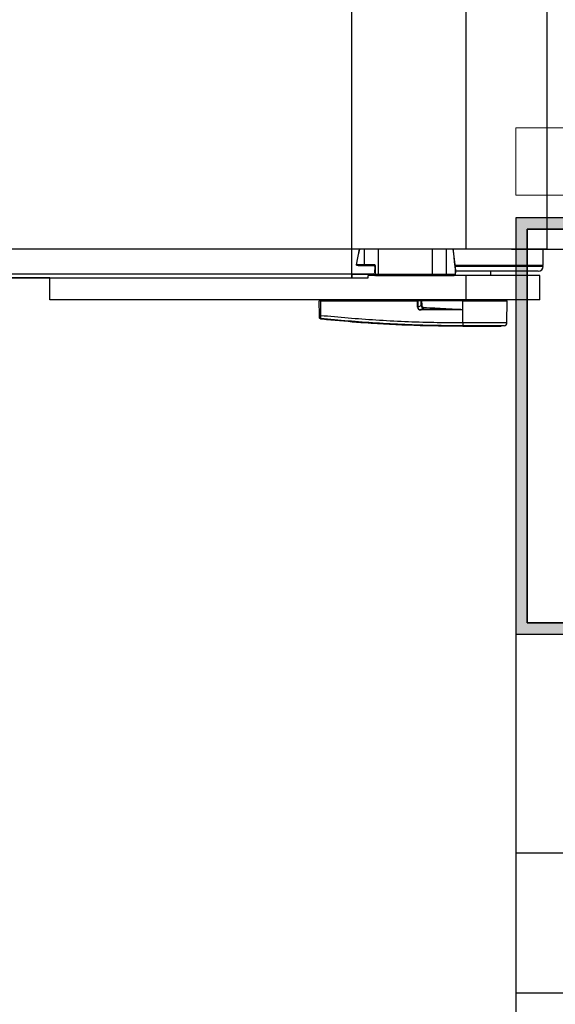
# Model space of a CAD drawing. Header units: millimetres. Extents: x 0 to 420, y 0 to 297.
# Tile 7 of 62: x 193 to 217, y 30 to 74. Entities that reach past the tile are written whole.
import ezdxf
from ezdxf.enums import TextEntityAlignment as Align

# ---------------------------------------------------------------- set-up
doc = ezdxf.new("R2010")
doc.units = ezdxf.units.MM
doc.layers.add('CARTIGLIO', color=140, linetype='Continuous')
doc.layers.add('QUOTE', color=174, linetype='Continuous')
doc.styles.add('SLDTEXTSTYLE0', font='TXT', dxfattribs={"width": 0.6382978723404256})
doc.styles.add('SLDTEXTSTYLE3', font='TXT', dxfattribs={"width": 0.75})
doc.dimstyles.new('SLDDIMSTYLE0', dxfattribs={"dimtxt": 3, "dimasz": 3, "dimexe": 0, "dimexo": 0.0625, "dimgap": 0.75, "dimtad": 1, "dimlfac": 13.77481077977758, "dimrnd": 1e-09, "dimzin": 12, "dimdsep": 46, "dimtxsty": 'SLDTEXTSTYLE3', "dimsah": 1, "dimcen": 0.09, "dimadec": 0, "dimazin": 3, "dimtfac": 1, "dimtdec": 3, "dimtofl": 0, "dimtmove": 0, "dimatfit": 3, "dimfxl": 0, "dimfrac": 2, "dimtolj": 1, "dimtzin": 12, "dimarcsym": 0})

# ---------------------------------------------------------------- blocks, each defined once
blk = doc.blocks.new('SW_NOTE_0_17')
at = {"layer": 'CARTIGLIO', "color": 0, "insert": (28.04255319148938, 2.062508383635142), "char_height": 1.6, "attachment_point": 2, "style": 'SLDTEXTSTYLE0'}
blk.add_mtext('DISEGNO ESEGUITO CON CAD NON SONO AMMESSE VARIAZIONI', dxfattribs=at)
blk = doc.blocks.new('SW_NOTE_0_18')
at = {"layer": 'CARTIGLIO', "color": 0, "insert": (27.3404255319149, 2.062508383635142), "char_height": 1.6, "attachment_point": 2, "style": 'SLDTEXTSTYLE0'}
blk.add_mtext('VIETATO RIPRODURRE O COMUNICARNE A TERZI IL CONTENUTO.', dxfattribs=at)
blk = doc.blocks.new('Cartiglio ALUSIC')
at = {"layer": 'CARTIGLIO'}
h = blk.add_hatch(color=256, dxfattribs=at)
h.paths.add_polyline_path([(113.971100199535, 149.9990413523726), (113.971100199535, 131.4990413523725), (158.971100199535, 131.4990413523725), (158.971100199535, 149.9990413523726)], flags=0)
h.paths.add_polyline_path([(114.471100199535, 131.9990413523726), (114.471100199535, 149.4990413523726), (158.471100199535, 149.4990413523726), (158.471100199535, 131.9990413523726)], flags=0)
at = {"color": 161, "linetype": 'Continuous', "lineweight": 18}
for p, q in [((113.971100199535, 150.9990413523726), (113.971100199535, 153.9990413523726)), ((113.971100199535, 153.9990413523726), (313.621100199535, 153.9990413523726)), ((113.971100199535, 150.9990413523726), (313.621100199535, 150.9990413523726))]:
    blk.add_line(p, q, dxfattribs=at)
at = {"layer": 'CARTIGLIO'}
for p, q in [((113.971100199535, 149.9990413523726), (113.971100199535, 131.4990413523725)), ((113.971100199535, 149.9990413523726), (113.971100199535, 94.99904135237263)), ((173.971100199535, 149.9990413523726), (113.971100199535, 149.9990413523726)), ((158.971100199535, 149.9990413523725), (113.971100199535, 149.9990413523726)), ((113.971100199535, 149.9990413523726), (113.971100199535, 131.4990413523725)), ((113.971100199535, 149.9990413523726), (113.971100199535, 115.5498549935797)), ((114.471100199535, 131.9990413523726), (114.471100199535, 149.4990413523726)), ((114.471100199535, 149.4990413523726), (114.471100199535, 131.9990413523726)), ((114.471100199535, 149.4990413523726), (158.471100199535, 149.4990413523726)), ((158.471100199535, 149.4990413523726), (114.471100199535, 149.4990413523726)), ((158.471100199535, 131.9990413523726), (114.471100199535, 131.9990413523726)), ((114.471100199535, 131.9990413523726), (158.471100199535, 131.9990413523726)), ((113.971100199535, 131.4990413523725), (158.971100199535, 131.4990413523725)), ((113.971100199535, 131.4990413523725), (173.971100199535, 131.4990413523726)), ((173.971100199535, 121.7636603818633), (113.971100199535, 121.7636603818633)), ((173.971100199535, 115.5498549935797), (113.971100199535, 115.5498549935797))]:
    blk.add_line(p, q, dxfattribs=at)
at = {"layer": 'CARTIGLIO', "color": 140}
for name, p in [('SW_NOTE_0_18', (116.3533271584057, 126.6141659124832)), ('SW_NOTE_0_17', (115.6355512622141, 124.4682551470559))]:
    blk.add_blockref(name, p, dxfattribs=at)
at = {"layer": 'CARTIGLIO', "color": 140, "style": 'SLDTEXTSTYLE0', "width": 0.6382978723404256}
for tag, height, p in [('AUTOATTR1', 3.5, (223.449403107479, 133.7003798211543)), ('AUTOATTR2', 3.5, (222.0882892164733, 127.4217635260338)), ('AUTOATTR11', 3.5, (222.8622803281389, 121.4105734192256)), ('AUTOATTR8', 4, (219.2444208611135, 110.0025032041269)), ('AUTOATTR9', 4, (218.1221976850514, 100.4234402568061)), ('AUTOATTR0', 4, (249.0325362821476, 100.3118048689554))]:
    blk.add_attdef(tag, text='', height=height, dxfattribs=at).set_placement(p, align=Align.TOP_CENTER)
at = {"layer": 'CARTIGLIO', "color": 140}
for tag in ['AUTOATTR13', 'AUTOATTR12', 'AUTOATTR10', 'AUTOATTR7', 'AUTOATTR6', 'AUTOATTR5', 'AUTOATTR4', 'AUTOATTR3']:
    blk.add_attdef(tag, (0, 0), '', height=4, dxfattribs=at)
blk = doc.blocks.new('_D_1')
at = {"layer": 'QUOTE'}
for p, q in [((214.9812427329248, 136.3675508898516), (226.2898604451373, 136.3675508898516)), ((224.2898604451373, 136.3675508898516), (224.2898604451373, 63.77127236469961)), ((214.9812427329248, 63.77127236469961), (226.2898604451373, 63.77127236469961))]:
    blk.add_line(p, q, dxfattribs=at)
for points in [[(224.2898604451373, 136.3675508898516), (223.7898604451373, 133.3675508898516), (224.7898604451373, 133.3675508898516)], [(224.2898604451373, 63.77127236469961), (224.7898604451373, 66.7712723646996), (223.7898604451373, 66.7712723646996)]]:
    blk.add_solid(points, dxfattribs=at)
at = {"layer": 'QUOTE', "insert": (220.422657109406, 95.63607821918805), "char_height": 3, "attachment_point": 1, "rotation": 90.00000000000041, "style": 'SLDTEXTSTYLE3'}
blk.add_mtext('1000', dxfattribs=at)

msp = doc.modelspace()

# ---------------------------------------------------------------- linework, layer by layer
at = {"color": 7, "linetype": 'Continuous'}
for p, q in [((207.8995032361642, 62.50083749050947), (207.8995032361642, 137.6379857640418)), ((65.61079732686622, 62.50083749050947), (207.8995032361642, 62.50083749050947))]:
    msp.add_line(p, q, dxfattribs=at)
at = {"color": 7, "linetype": 'Continuous', "lineweight": 25}
for p, q in [((212.9812427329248, 63.77127236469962), (212.9812427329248, 136.3675508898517)), ((216.5747585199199, 63.77127236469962), (216.5747585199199, 136.3675508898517)), ((212.9812427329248, 63.77127236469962), (60.52905783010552, 63.77127236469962)), ((208.10342515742, 63.08224120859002), (208.2408953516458, 63.77127236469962)), ((208.2286613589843, 63.77127236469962), (208.1673422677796, 63.46392745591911)), ((208.444488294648, 63.77127236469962), (208.4434360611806, 63.08224120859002)), ((209.0729854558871, 62.64666353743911), (209.0747028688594, 63.77127236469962)), ((211.4625266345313, 63.77127236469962), (211.4642440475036, 62.64666353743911)), ((212.094458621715, 62.64666353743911), (212.0927412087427, 63.77127236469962)), ((216.5747585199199, 63.77127236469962), (212.9812427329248, 63.77127236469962)), ((216.393267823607, 63.04530957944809), (216.3946912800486, 63.77127236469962)), ((208.4434360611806, 63.08224120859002), (208.10342515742, 63.08224120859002)), ((208.3548418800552, 63.04530957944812), (208.4497382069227, 63.04530957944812)), ((208.4497382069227, 63.04530957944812), (208.8924715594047, 63.04530957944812)), ((208.9116131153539, 63.01118400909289), (208.9130514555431, 63.00975308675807)), ((208.9193405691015, 62.7212151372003), (208.9243861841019, 63.01027822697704)), ((208.9243861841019, 63.01027822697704), (208.927610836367, 63.01027822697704)), ((212.4624314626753, 63.20577603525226), (212.4549080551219, 63.26862474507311)), ((212.512368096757, 62.78861758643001), (212.4624314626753, 63.20577603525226)), ((216.393267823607, 63.04530957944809), (212.4811723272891, 63.04530957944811)), ((216.393267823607, 63.00901144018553), (212.4844205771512, 63.00901144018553)), ((213.2391568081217, 63.04530957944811), (213.2391568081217, 63.00901144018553)), ((213.8928556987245, 63.0380499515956), (213.2391568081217, 63.0380499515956)), ((213.9405548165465, 63.04530957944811), (213.9405548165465, 63.00901144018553)), ((216.139180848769, 63.00901144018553), (216.139180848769, 63.04530957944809)), ((63.06992757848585, 62.68232818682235), (208.9207424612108, 62.68232818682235)), ((207.8995032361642, 62.68232818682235), (207.8995032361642, 62.50083749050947)), ((207.8995032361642, 62.66780893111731), (208.8594722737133, 62.66780893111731)), ((208.6254660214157, 62.50083749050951), (208.6254660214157, 62.60973190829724)), ((208.9309442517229, 62.60973190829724), (208.6254660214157, 62.60973190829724)), ((208.8582479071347, 62.68232818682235), (208.8580165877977, 62.67570204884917)), ((208.8949317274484, 62.68232818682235), (208.8943091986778, 62.64666353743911)), ((208.9180060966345, 62.64476326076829), (208.9186617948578, 62.68232818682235)), ((208.9550295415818, 62.64476326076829), (208.9180060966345, 62.64476326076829)), ((208.9531453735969, 62.60973190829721), (208.9309442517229, 62.60973190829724)), ((208.9531453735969, 62.60973190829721), (208.98338265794, 62.60973190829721)), ((208.9549646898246, 62.64666500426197), (208.9550295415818, 62.64476326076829)), ((208.98338265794, 62.60973190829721), (209.0729854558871, 62.60973190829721)), ((209.0729854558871, 62.60973190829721), (209.0729854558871, 62.64666353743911)), ((211.4642440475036, 62.64666353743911), (209.0729854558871, 62.64666353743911)), ((209.0729854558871, 62.60973190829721), (211.4642440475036, 62.60973190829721)), ((211.4642440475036, 62.60973190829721), (211.4642440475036, 62.64666353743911)), ((211.4642440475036, 62.60973190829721), (212.0881564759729, 62.60973190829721)), ((212.0881564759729, 62.60973190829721), (212.3705377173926, 62.60973190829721)), ((212.5071172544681, 62.64666353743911), (212.094458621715, 62.64666353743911)), ((212.9812427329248, 62.60973190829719), (212.3705377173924, 62.60973190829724)), ((216.1754789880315, 62.79122260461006), (212.5059473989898, 62.79122260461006)), ((212.5071172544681, 62.64666353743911), (212.5071172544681, 62.72128139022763)), ((212.5071172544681, 62.63374850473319), (212.5071172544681, 62.64666353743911)), ((212.9812427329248, 61.52078773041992), (212.9812427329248, 62.60973190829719)), ((216.2480752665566, 62.60973190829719), (212.9812427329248, 62.60973190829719)), ((214.0701869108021, 62.60973190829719), (214.0701869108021, 62.79122260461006)), ((216.2480752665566, 61.52078773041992), (216.2480752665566, 62.60973190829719)), ((194.469191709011, 62.50083749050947), (79.04110885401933, 62.50083749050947)), ((194.469191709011, 61.52078773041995), (194.469191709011, 62.50083749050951)), ((194.469191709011, 62.50083749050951), (208.6254660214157, 62.50083749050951)), ((212.9812427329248, 61.52078773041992), (194.469191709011, 61.52078773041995)), ((197.2626449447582, 61.52078773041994), (197.2626449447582, 61.51897282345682)), ((197.8426473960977, 61.51897282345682), (197.8426473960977, 61.52078773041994)), ((206.4535672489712, 60.8344494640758), (206.4478944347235, 61.48448959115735)), ((206.5010897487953, 61.48448959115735), (206.4478944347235, 61.48448959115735)), ((206.4832422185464, 61.48448959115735), (206.4838758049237, 61.52078773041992)), ((206.5010897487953, 61.48448959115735), (206.506762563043, 60.8344494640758)), ((206.5010897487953, 61.48448959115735), (210.8072151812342, 61.48448959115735)), ((206.5037695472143, 61.48448959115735), (206.5038227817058, 61.52078773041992)), ((210.8083621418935, 61.19143629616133), (210.8072151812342, 61.48448959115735)), ((210.8072151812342, 61.48448959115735), (210.8207847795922, 61.48448959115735)), ((210.8100696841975, 61.48448959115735), (210.8101229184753, 61.52078773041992)), ((210.8207847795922, 61.48448959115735), (210.8219317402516, 61.19143629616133)), ((210.9826366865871, 61.48448959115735), (210.8207847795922, 61.48448959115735)), ((210.8219317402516, 61.19143629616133), (210.9750788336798, 61.27105020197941)), ((210.8458613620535, 61.48448959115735), (210.8463093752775, 61.52078773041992)), ((212.8284358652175, 61.48448959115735), (210.9881934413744, 61.48448959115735)), ((210.999579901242, 61.48448959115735), (210.9998423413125, 61.52078773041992)), ((212.8249530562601, 61.08539921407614), (212.8284358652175, 61.48448959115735)), ((212.8284358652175, 61.48448959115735), (212.8287792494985, 61.48448959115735)), ((212.8294920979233, 60.51229876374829), (212.8287792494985, 61.48448959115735)), ((212.8287792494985, 61.48448959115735), (214.7958329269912, 61.48448959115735)), ((212.8302610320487, 61.48448959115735), (212.8302879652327, 61.52078773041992)), ((216.2480752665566, 61.52078773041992), (212.9812427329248, 61.52078773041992)), ((214.7604851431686, 61.48448959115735), (214.759851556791, 61.52078773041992)), ((214.7873491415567, 60.51234407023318), (214.7958329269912, 61.48448959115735)), ((211.0944373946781, 61.15775027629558), (210.9668080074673, 61.09140181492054)), ((210.9668080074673, 61.09140181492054), (212.6704562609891, 61.09140181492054)), ((212.6713849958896, 61.07263649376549), (210.9677367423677, 61.07263649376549)), ((212.8249530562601, 61.08539921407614), (212.8249179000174, 61.08137070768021)), ((206.5065486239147, 60.68064097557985), (206.5065958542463, 60.68063614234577)), ((212.8177065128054, 60.51230046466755), (212.8294920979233, 60.51229876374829)), ((212.8296043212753, 60.35924727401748), (212.8297015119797, 60.35924727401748)), ((214.6575325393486, 60.36923434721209), (214.5312584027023, 60.35924727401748))]:
    msp.add_line(p, q, dxfattribs=at)
at = {"color": 7, "linetype": 'Continuous', "lineweight": 25, "flags": 128}
for points in [[(213.8943117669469, 63.04530957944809), (213.8933367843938, 63.04024564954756), (213.8905915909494, 63.02957460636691), (213.8872758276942, 63.02083409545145), (213.8835125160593, 63.01434840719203), (213.8794412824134, 63.01035817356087), (213.8752131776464, 63.00901144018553)], [(211.0959391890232, 61.18902581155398), (211.0957126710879, 61.18428722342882), (211.0954900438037, 61.17963546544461), (211.0952751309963, 61.17515043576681), (211.0950716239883, 61.17090916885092), (211.0948830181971, 61.16698451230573), (211.0947125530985, 61.16344387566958), (211.0945631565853, 61.16034807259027), (211.0944373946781, 61.15775027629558)], [(212.8249530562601, 61.08539921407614), (212.7384347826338, 61.08875926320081), (212.6704562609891, 61.09140181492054)]]:
    msp.add_lwpolyline(points, dxfattribs=at)
at = {"color": 7, "linetype": 'Continuous', "lineweight": 25}
for centre, radius, start, end in [((208.1760888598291, 63.44888988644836), 0.3737797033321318, 257.1955849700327, 258.7901795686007), ((208.501609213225, 63.07316455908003), 0.05887700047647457, 171.1317491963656, 208.2360121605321), ((208.8770636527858, 63.00932035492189), 0.03599040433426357, 0.6889143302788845, 89.5360714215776), ((208.8886959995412, 63.00961753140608), 0.03569629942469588, 1.060536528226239, 89.11570851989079), ((208.8919206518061, 63.00961753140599), 0.0356962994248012, 1.060536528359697, 89.11570851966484), ((216.1754789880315, 63.00901144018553), 0.2177888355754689, 270.0000000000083, 0), ((208.861342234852, 62.64265979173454), 0.03320919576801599, 6.924501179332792, 95.74736793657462), ((208.8594722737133, 62.63151079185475), 0.03629813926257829, 11.53695903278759, 90), ((208.930601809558, 62.64603004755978), 0.03629813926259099, 179.0000000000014, 270.0000000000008), ((208.9536962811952, 62.64542395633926), 0.03569629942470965, 181.0605365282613, 269.1157085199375), ((212.03628546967, 62.63758688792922), 0.05887700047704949, 331.7639878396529, 8.868250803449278), ((206.4801649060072, 62.44165587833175), 1.607426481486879, 269.0518987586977, 270.9481012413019), ((210.8151469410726, 59.34241283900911), 1.84903590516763, 89.78976004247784, 90.21023995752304), ((210.8173444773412, 61.07459890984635), 0.1504050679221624, 359.2524098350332, 6.414341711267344), ((212.5209927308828, 61.07459890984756), 0.150405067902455, 359.252409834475, 6.414341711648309), ((206.5122114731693, 60.74934906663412), 0.0578994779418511, 180.615859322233, 263.8958054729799), ((213.3630535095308, 60.4816586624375), 0.5462071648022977, 176.7840624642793, 191.8829178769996), ((213.3749035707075, 60.48199580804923), 0.5462526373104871, 176.8199270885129, 191.9182574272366), ((214.6421620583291, 60.51361108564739), 0.145192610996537, 276.0768723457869, 359.4999887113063), ((215.773750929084, 60.70492737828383), 2.964274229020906, 186.5033888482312, 186.696809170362)]:
    msp.add_arc(centre, radius, start, end, dxfattribs=at)
for centre, major_axis, ratio, start_param, end_param in [((208.3548418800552, 63.08160771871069), (0.4148896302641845, 0), 0.08748866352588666, 4.259836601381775, 4.712388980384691), ((209.0737464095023, 63.08160771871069), (3.629818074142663, -5.543139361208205e-05), 0.00017452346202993, 1.615847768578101, 1.745328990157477), ((209.6267073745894, 63.00901144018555), (0.7260844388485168, 0.0006348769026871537), 0.01020865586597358, 2.885037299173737, 2.956293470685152), ((209.0350074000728, 37.71424840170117), (-3.380308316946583, 89.10851828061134), 0.01010435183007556, 4.995589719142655, 5.000051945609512), ((209.6203715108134, 62.64603004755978), (0.7260623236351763, -0.0006322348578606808), 0.0102092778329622, 3.141423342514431, 3.397791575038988), ((209.0730812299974, 62.64603004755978), (3.629818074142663, -5.543139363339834e-05), 0.0001745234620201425, 1.570822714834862, 1.60334269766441), ((211.4641482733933, 62.64603004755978), (3.629818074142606, 5.543139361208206e-05), 0.0001745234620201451, 1.396263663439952, 1.570769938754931), ((211.1546024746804, 61.31227356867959), (0.1663359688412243, 0.08849833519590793), 0.7705822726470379, 2.805159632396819, 3.982046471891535), ((211.1546024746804, 61.31195681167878), (0.1452004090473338, 0.07674764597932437), 0.6630177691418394, 2.807247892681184, 3.984134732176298), ((211.0659595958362, 61.26543116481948), (0.2468417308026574, 0.1214091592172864), 0.6067254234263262, 2.854292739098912, 4.031179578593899), ((211.0641297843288, 61.265241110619), (0.2335327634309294, 0.1155903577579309), 0.5569608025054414, 2.853080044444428, 4.029966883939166)]:
    msp.add_ellipse(centre, major_axis=major_axis, ratio=ratio, start_param=start_param, end_param=end_param, dxfattribs=at)
for points, knots in [([(212.3864114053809, 63.77127236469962), (212.3891266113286, 63.74624926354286), (212.4271312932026, 63.39600143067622), (212.4686058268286, 63.04614379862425), (212.5071172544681, 62.72128139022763)], [0, 0, 0, 0, 0.07144398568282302, 1, 1, 1, 1]), ([(212.4549080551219, 63.26862474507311), (212.4517077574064, 63.29512689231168), (212.4315027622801, 63.46244749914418), (212.4145792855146, 63.63014049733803), (212.4003363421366, 63.77127236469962)], [0, 0, 0, 0, 0.1583914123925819, 1, 1, 1, 1]), ([(208.1734262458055, 63.04896356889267), (208.1638024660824, 63.04948761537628), (208.1444570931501, 63.05054103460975), (208.1220691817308, 63.05432548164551), (208.109427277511, 63.06174144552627), (208.1045608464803, 63.06676296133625), (208.1019980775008, 63.07216697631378), (208.1014114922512, 63.0766297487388), (208.1019808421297, 63.0798546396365), (208.1028438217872, 63.0815221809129), (208.1033564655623, 63.08215624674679), (208.10342515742, 63.08224120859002)], [0, 0, 0, 0, 0.323343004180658, 0.6499723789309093, 0.7362313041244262, 0.822972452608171, 0.8880052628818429, 0.9381718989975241, 0.9726728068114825, 0.9963382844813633, 0.9999999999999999, 0.9999999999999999, 0.9999999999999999, 0.9999999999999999]), ([(208.8787648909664, 63.04486017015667), (208.8796826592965, 63.04495263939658), (208.8849443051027, 63.04548277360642), (208.893310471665, 63.04182489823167), (208.9004445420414, 63.03663589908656), (208.9023832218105, 63.03391994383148), (208.9028500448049, 63.0332659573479)], [0, 0, 0, 0, 0.09408616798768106, 0.539404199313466, 0.8890911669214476, 0.9999999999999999, 0.9999999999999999, 0.9999999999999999, 0.9999999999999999]), ([(208.910273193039, 63.08224306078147), (208.9103921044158, 63.07977146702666), (208.91070793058, 63.07320696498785), (208.9091912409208, 63.0627471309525), (208.9052595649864, 63.05305690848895), (208.8994423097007, 63.04652856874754), (208.8948176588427, 63.04571984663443), (208.8924715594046, 63.04530957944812)], [0, 0, 0, 0, 0.1198480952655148, 0.3183140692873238, 0.5328656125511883, 0.7630213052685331, 1, 1, 1, 1]), ([(208.939360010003, 63.02815641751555), (208.9385187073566, 63.03426423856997), (208.9365135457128, 63.04882162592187), (208.9252455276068, 63.06711359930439), (208.9150196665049, 63.07783443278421), (208.9103525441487, 63.08216935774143), (208.910273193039, 63.08224306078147)], [0, 0, 0, 0, 0.2919839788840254, 0.695914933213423, 0.9948299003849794, 1, 1, 1, 1]), ([(208.927610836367, 63.01027822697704), (208.9297880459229, 63.01102910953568), (208.934244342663, 63.01256601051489), (208.9376289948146, 63.02288100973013), (208.939360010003, 63.02815641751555)], [0, 0, 0, 0, 0.4885692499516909, 1, 1, 1, 1]), ([(208.8580165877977, 62.67570204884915), (208.8582670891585, 62.67343398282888), (208.8587694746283, 62.66888533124), (208.859237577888, 62.66816838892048), (208.8594722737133, 62.66780893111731)], [0, 0, 0, 0, 0.4986238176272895, 1, 1, 1, 1]), ([(208.9550295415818, 62.64476326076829), (208.9553650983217, 62.6412456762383), (208.9560350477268, 62.63422270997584), (208.9598706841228, 62.62494960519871), (208.9655244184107, 62.61712348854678), (208.9734764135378, 62.61127391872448), (208.9798325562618, 62.6097428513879), (208.9833139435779, 62.60973212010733), (208.98338265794, 62.60973190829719)], [0, 0, 0, 0, 0.1679427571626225, 0.3353029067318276, 0.5164487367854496, 0.7333952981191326, 0.9947378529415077, 0.9999999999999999, 0.9999999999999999, 0.9999999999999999, 0.9999999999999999]), ([(212.5071172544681, 62.63374850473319), (212.5007551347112, 62.63062425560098), (212.4808678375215, 62.62085819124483), (212.4492206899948, 62.61549748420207), (212.4154602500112, 62.6113488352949), (212.393080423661, 62.61009696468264), (212.3789912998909, 62.60978432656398), (212.3737400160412, 62.60973908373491), (212.3715924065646, 62.60973228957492), (212.3707370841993, 62.60973198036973), (212.3705377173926, 62.60973190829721)], [0, 0, 0, 0, 0.1514324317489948, 0.4733613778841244, 0.6789153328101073, 0.882913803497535, 0.9538642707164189, 0.9816252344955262, 0.9957170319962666, 1, 1, 1, 1]), ([(212.3705377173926, 62.60973190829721), (212.3833404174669, 62.60988890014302), (212.4154452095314, 62.61028258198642), (212.4572398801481, 62.61401435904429), (212.490229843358, 62.61861237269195), (212.5033509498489, 62.62308033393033), (212.507086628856, 62.62435239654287)], [0, 0, 0, 0, 0.2785710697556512, 0.698560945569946, 0.914178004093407, 1, 1, 1, 1]), ([(212.5071172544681, 62.72128139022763), (212.5071172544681, 62.73095897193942), (212.5071172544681, 62.75252650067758), (212.5071172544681, 62.78007184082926), (212.5071172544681, 62.80086848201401), (212.507117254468, 62.81081134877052), (212.5071172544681, 62.81547190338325), (212.5071172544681, 62.81787340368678), (212.5071172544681, 62.81947959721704), (212.5071172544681, 62.82048047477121), (212.5071172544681, 62.82091061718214), (212.5071172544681, 62.82100379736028), (212.5071172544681, 62.82091731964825), (212.5071172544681, 62.82074899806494), (212.5071172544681, 62.82069159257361)], [0, 0, 0, 0, 0.2813523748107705, 0.6270239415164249, 0.8021335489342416, 0.8912213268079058, 0.922703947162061, 0.944672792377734, 0.9673565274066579, 0.976282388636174, 0.9852952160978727, 0.9911345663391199, 0.996976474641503, 1, 1, 1, 1]), ([(212.5071172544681, 62.62425670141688), (212.5071172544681, 62.62420998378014), (212.5071172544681, 62.62405980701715), (212.5071172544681, 62.62550249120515), (212.5071172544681, 62.6283322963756), (212.5071172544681, 62.6313936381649), (212.5071172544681, 62.63331406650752), (212.5071172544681, 62.63374850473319)], [0, 0, 0, 0, 0.1188286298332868, 0.3819820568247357, 0.6464315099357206, 0.9200159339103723, 0.9999999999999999, 0.9999999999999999, 0.9999999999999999, 0.9999999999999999]), ([(210.9750788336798, 61.27105020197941), (210.975621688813, 61.31092411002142), (210.97659212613, 61.38220487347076), (210.9807879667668, 61.45320596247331), (210.9826366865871, 61.48448959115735)], [0, 0, 0, 0, 0.5593922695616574, 1, 1, 1, 1]), ([(211.0007445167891, 61.27105020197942), (210.9953528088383, 61.27103618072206), (210.9857247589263, 61.27101114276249), (210.9783317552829, 61.27103826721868), (210.9750788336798, 61.27105020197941)], [0, 0, 0, 0, 0.5600000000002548, 1, 1, 1, 1]), ([(210.9881934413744, 61.48448959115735), (210.9875382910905, 61.48448959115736), (210.9860035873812, 61.48448959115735), (210.9840696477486, 61.48448959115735), (210.9830236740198, 61.48448959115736), (210.9826366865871, 61.48448959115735)], [0, 0, 0, 0, 0.3193956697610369, 0.7481912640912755, 1, 1, 1, 1]), ([(210.9881934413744, 61.48448959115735), (210.9918416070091, 61.44467889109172), (210.9983493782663, 61.37366267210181), (211.0000133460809, 61.30237500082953), (211.0007445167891, 61.27105020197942)], [0, 0, 0, 0, 0.5605860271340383, 1, 1, 1, 1]), ([(206.4543153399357, 60.74872673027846), (206.4543115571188, 60.7491601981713), (206.4542966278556, 60.7508709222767), (206.4542201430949, 60.75963520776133), (206.4540504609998, 60.77907884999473), (206.4538238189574, 60.80504945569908), (206.4536527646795, 60.82465033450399), (206.4535672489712, 60.8344494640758)], [0, 0, 0, 0, 0.07774703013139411, 0.3068363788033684, 0.5369565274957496, 0.7685092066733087, 1, 1, 1, 1]), ([(206.506762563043, 60.8344494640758), (206.5062498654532, 60.81817817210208), (206.5052233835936, 60.78560110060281), (206.5045491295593, 60.74245754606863), (206.504635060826, 60.71009451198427), (206.5053004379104, 60.69542840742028), (206.5059022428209, 60.6925154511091), (206.5060546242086, 60.69177786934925)], [0, 0, 0, 0, 0.2310896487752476, 0.4626690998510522, 0.6930315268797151, 0.9222733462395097, 1, 1, 1, 1]), ([(206.506762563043, 60.8344494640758), (207.3233508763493, 60.75999926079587), (208.5673204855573, 60.64658373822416), (210.2435498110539, 60.56233841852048), (211.530340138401, 60.52032435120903), (212.3886466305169, 60.51497470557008), (212.8177065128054, 60.51230046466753)], [0, 0, 0, 0, 0.3890527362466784, 0.5926729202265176, 0.7963807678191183, 1, 1, 1, 1]), ([(212.6704562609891, 61.09140181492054), (212.376227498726, 61.10281755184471), (211.8508426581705, 61.12320187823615), (211.325552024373, 61.14719424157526), (211.0944373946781, 61.15775027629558)], [0, 0, 0, 0, 0.5600252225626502, 1, 1, 1, 1]), ([(211.0959391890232, 61.18902581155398), (211.4187954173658, 61.17171175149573), (211.9953524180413, 61.14079228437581), (212.5714530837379, 61.10232560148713), (212.8249530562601, 61.08539921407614)], [0, 0, 0, 0, 0.5599727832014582, 1, 1, 1, 1]), ([(212.8249179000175, 61.08137070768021), (212.8239365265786, 61.08108391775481), (212.8214211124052, 61.08034883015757), (212.8165389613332, 61.07934750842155), (212.8091812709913, 61.07815854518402), (212.7982058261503, 61.07686234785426), (212.7818468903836, 61.07547128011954), (212.7574538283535, 61.07410168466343), (212.7197882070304, 61.07287341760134), (212.6898319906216, 61.07272678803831), (212.6713849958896, 61.07263649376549)], [0, 0, 0, 0, 0.01990339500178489, 0.05101552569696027, 0.09695622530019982, 0.1650387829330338, 0.2661759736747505, 0.4166535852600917, 0.6407761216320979, 1, 1, 1, 1]), ([(206.4544097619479, 60.73790703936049), (206.4544080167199, 60.73810702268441), (206.4544013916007, 60.7388661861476), (206.4543518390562, 60.74454434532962), (206.4543153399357, 60.74872673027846)], [0, 0, 0, 0, 0.2634259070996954, 1, 1, 1, 1]), ([(206.5065486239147, 60.68064097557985), (206.5001186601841, 60.68194697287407), (206.4872587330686, 60.68455896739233), (206.4709771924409, 60.69629828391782), (206.4593179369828, 60.71239635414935), (206.4548454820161, 60.72726738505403), (206.4544922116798, 60.73589373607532), (206.4544097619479, 60.73790703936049)], [0, 0, 0, 0, 0.2310627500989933, 0.4621254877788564, 0.6931885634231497, 0.9283933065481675, 0.9999999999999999, 0.9999999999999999, 0.9999999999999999, 0.9999999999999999]), ([(212.8285513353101, 60.36918781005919), (212.8285498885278, 60.36918781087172), (212.3985049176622, 60.36942932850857), (211.5383329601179, 60.37834488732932), (210.2485851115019, 60.4190911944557), (208.5694805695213, 60.50385319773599), (207.3235375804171, 60.61732634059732), (206.5060546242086, 60.69177786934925)], [0, 0, 0, 0, 6.853353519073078e-07, 0.2037106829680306, 0.4074721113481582, 0.6112330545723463, 1, 1, 1, 1]), ([(206.5060546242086, 60.69177786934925), (206.506185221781, 60.68747930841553), (206.5063626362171, 60.68163979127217), (206.5065097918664, 60.68084951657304), (206.5065486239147, 60.68064097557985)], [0, 0, 0, 0, 0.7361158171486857, 0.9999999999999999, 0.9999999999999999, 0.9999999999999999, 0.9999999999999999]), ([(206.5065958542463, 60.68063614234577), (206.5309844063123, 60.67815976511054), (206.6814868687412, 60.66287796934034), (207.3418264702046, 60.59842669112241), (208.6985784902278, 60.48759356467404), (210.6560547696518, 60.38107921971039), (212.1047925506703, 60.36652755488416), (212.8296043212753, 60.35924727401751)], [0, 0, 0, 0, 0.01170126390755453, 0.07220883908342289, 0.3141935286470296, 0.6568871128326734, 1, 1, 1, 1]), ([(212.8294920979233, 60.51229876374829), (212.9203793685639, 60.51231126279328), (213.1043075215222, 60.51233655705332), (213.3863970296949, 60.51232570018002), (213.6698507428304, 60.51227591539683), (213.940768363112, 60.51239643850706), (214.1867961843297, 60.51229093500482), (214.3964689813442, 60.5123152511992), (214.567959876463, 60.5123648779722), (214.6920651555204, 60.51227999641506), (214.7722147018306, 60.51229222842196), (214.7822565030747, 60.51232659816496), (214.7873491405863, 60.51234402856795)], [0, 0, 0, 0, 0.09123037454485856, 0.1846224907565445, 0.2850930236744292, 0.3884771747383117, 0.4889465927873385, 0.592329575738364, 0.6927986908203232, 0.796181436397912, 0.8966346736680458, 1, 1, 1, 1]), ([(212.8404263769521, 60.36918590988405), (212.8364737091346, 60.36915758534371), (212.8325195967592, 60.36912925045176), (212.8285527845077, 60.36918778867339), (212.8285513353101, 60.36918781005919)], [0, 0, 0, 0, 0.9996346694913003, 1, 1, 1, 1]), ([(212.8297015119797, 60.35924727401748), (212.9374831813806, 60.35924727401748), (213.1533733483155, 60.35924727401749), (213.4713822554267, 60.35924727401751), (213.7669911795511, 60.35924727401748), (214.0298464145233, 60.35924727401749), (214.2463442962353, 60.35924727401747), (214.407872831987, 60.35924727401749), (214.5122528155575, 60.35924727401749), (214.5249280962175, 60.35924727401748), (214.5312584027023, 60.35924727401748)], [0, 0, 0, 0, 0.1248804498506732, 0.2501395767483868, 0.3746493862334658, 0.4998124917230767, 0.6247642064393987, 0.7495577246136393, 0.8749237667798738, 1, 1, 1, 1]), ([(214.6575325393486, 60.36923434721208), (214.6528412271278, 60.36923887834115), (214.6434584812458, 60.36924794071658), (214.5701045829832, 60.36915595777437), (214.4542936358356, 60.3692279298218), (214.2965504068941, 60.3692043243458), (214.1009582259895, 60.36920423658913), (213.8741748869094, 60.3692711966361), (213.6214940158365, 60.36920599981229), (213.3595839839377, 60.36920361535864), (213.096463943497, 60.36923052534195), (212.9257722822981, 60.36920078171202), (212.8404263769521, 60.36918590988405)], [0, 0, 0, 0, 0.1019155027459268, 0.2038336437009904, 0.3057529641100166, 0.4076711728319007, 0.5096019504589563, 0.6115312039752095, 0.7134615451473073, 0.81539292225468, 0.9076963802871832, 1, 1, 1, 1])]:
    msp.add_open_spline(points, degree=3, knots=knots, dxfattribs=at)

# ---------------------------------------------------------------- block references
at = {"layer": 'CARTIGLIO'}
msp.add_blockref('Cartiglio ALUSIC', (101.206296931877, -84.82804008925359), dxfattribs=at)

# ---------------------------------------------------------------- dimensions: what is measured, and where the dimension line sits
at = {"layer": 'QUOTE'}
dim = msp.add_linear_dim(base=(221.9086104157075, 63.77127236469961), p1=(212.9812427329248, 136.3675508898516), p2=(212.9812427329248, 63.77127236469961), angle=90.0000000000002, dimstyle='SLDDIMSTYLE0', dxfattribs=at)
dim.commit()
dim.dimension.update_dxf_attribs({"geometry": '_D_1', "text_midpoint": (221.9086104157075, 100.0694116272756), "dimtype": 160})

doc.saveas('drawing.dxf')
